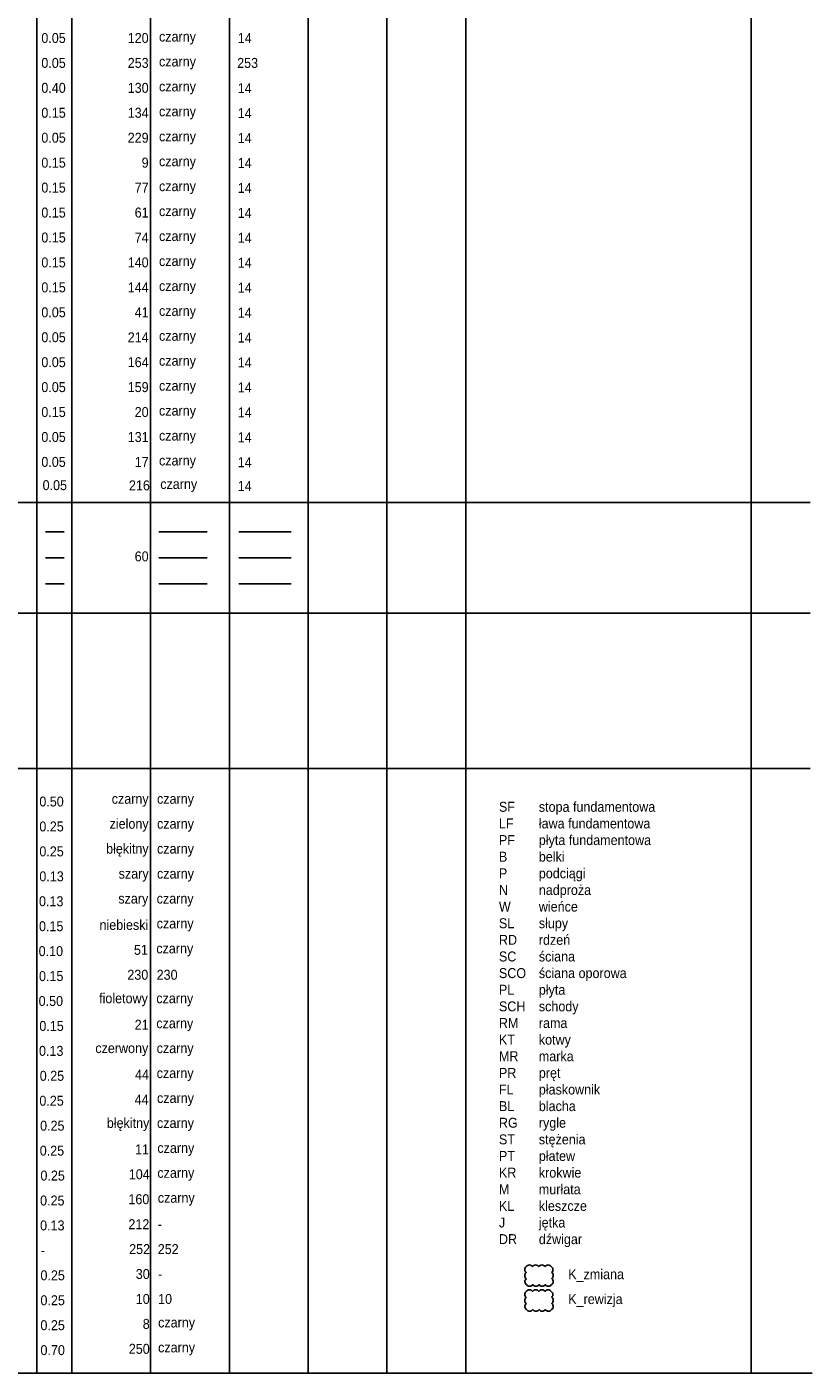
# Model space of a CAD drawing. Header units: metres. Extents: x 6502846 to 6512378, y 5892705 to 5896166.
# Tile 7 of 73: x 6503772 to 6503788, y 5894662 to 5894689. Entities that reach past the tile are written whole.
import ezdxf

# ---------------------------------------------------------------- set-up
doc = ezdxf.new("R2010")
doc.units = ezdxf.units.M
doc.header["$MEASUREMENT"] = 0
for name, pattern in [('ACAD_ISO03W100', [30, 12, -18]), ('DASHDOT', [1, 0.5, -0.25, 0, -0.25]), ('DIVIDE', [1.25, 0.5, -0.25, 0, -0.25, 0, -0.25]), ('HIDDEN', [0.375, 0.25, -0.125]), ('IZOL_PW-50', [16, 8, -8]), ('JIS_02_2.0', [3, 2, -1])]:
    doc.linetypes.add(name, pattern=pattern)
doc.layers.get('0').update_dxf_attribs({"color": 2})
for name, color, linetype in [('_tabelki_ramki', 7, 'Continuous'), ('A_balustrady', 164, 'Continuous'), ('A_blacharka', 159, 'Continuous'), ('A_hydranty', 20, 'Continuous'), ('A_izol_pwod', 120, 'IZOL_PW-50'), ('A_posadzki', 41, 'Continuous'), ('A_schody', 61, 'Continuous'), ('A_stolarka drzwiowa', 74, 'Continuous'), ('A_stolarka okienna', 140, 'Continuous'), ('A_stolarka świetliki', 144, 'Continuous'), ('A_sufity', 214, 'Continuous'), ('A_widok', 134, 'Continuous'), ('A_widok cienki', 229, 'Continuous'), ('A_widok powyżej_nieiwdok', 9, 'JIS_02_2.0'), ('A_widok powyżej_podciągi', 77, 'ACAD_ISO03W100'), ('A_widok_obrys elewacji', 130, 'Continuous'), ('A_wyposażenie_meble', 17, 'Continuous'), ('A_wyposażenie_sanitarne', 131, 'Continuous'), ('K_dim', 51, 'Continuous'), ('K_drewno', 44, 'Continuous'), ('K_drewno_nwid', 44, 'HIDDEN'), ('K_izolacja', 4, 'HIDDEN'), ('K_kresk', 8, 'Continuous'), ('K_nwid', 4, 'HIDDEN'), ('K_opis', 5, 'Continuous'), ('K_opis_konstr', 26, 'Continuous'), ('K_osie', 1, 'DASHDOT'), ('K_podkład', 252, 'Continuous'), ('K_przekroj', 6, 'Continuous'), ('K_rewizja', 10, 'Continuous'), ('K_tab_cn', 8, 'Continuous'), ('K_tab_gr', 250, 'Continuous'), ('K_uciecia', 21, 'DIVIDE'), ('K_wid', 3, 'Continuous'), ('K_zbr', 11, 'Continuous'), ('K_zbr1', 104, 'Continuous'), ('K_zbr2', 160, 'Continuous')]:
    doc.layers.add(name, color=color, linetype=linetype)
doc.layers.add('A_wentylacja', color=216, linetype='Continuous', lineweight=9)
doc.layers.add('A_wypełnienie', color=253, linetype='Continuous', lineweight=0)
for name, color, linetype, plot in [('K_zaznacz', 212, 'Continuous', False), ('K_zmiana', 30, 'Continuous', False), ('niedruk_uwagi', 60, 'Continuous', False)]:
    doc.layers.add(name, color=color, linetype=linetype, plot=plot)
doc.styles.add('ARCHENIKA_100_opisy', font='arial.ttf', dxfattribs={"width": 0.9, "height": 20})
doc.styles.add('JH', font='arial.ttf', dxfattribs={"width": 0.9})

msp = doc.modelspace()

# ---------------------------------------------------------------- linework, layer by layer
for points in [[(6503772.264, 5894716.048), (6503772.264, 5894661.65)], [(6503772.964, 5894716.048), (6503772.964, 5894661.65)], [(6503774.543, 5894716.048), (6503774.543, 5894661.65)], [(6503776.123, 5894716.048), (6503776.123, 5894661.65)], [(6503777.702, 5894716.048), (6503777.702, 5894661.65)], [(6503779.282, 5894716.048), (6503779.282, 5894661.65)], [(6503780.861, 5894716.048), (6503780.861, 5894661.65)], [(6503786.584, 5894715.949), (6503786.584, 5894661.65)], [(6503754.069, 5894679.108), (6503787.769, 5894679.108)], [(6503772.439, 5894678.519), (6503772.81, 5894678.519)], [(6503774.708, 5894678.519), (6503775.675, 5894678.519)], [(6503776.314, 5894678.519), (6503777.359, 5894678.519)], [(6503772.439, 5894677.996), (6503772.81, 5894677.996)], [(6503774.708, 5894677.996), (6503775.675, 5894677.996)], [(6503776.314, 5894677.996), (6503777.359, 5894677.996)], [(6503772.439, 5894677.473), (6503772.81, 5894677.473)], [(6503774.708, 5894677.473), (6503775.675, 5894677.473)], [(6503776.314, 5894677.473), (6503777.359, 5894677.473)], [(6503754.069, 5894676.889), (6503787.769, 5894676.889)], [(6503754.069, 5894673.77), (6503787.769, 5894673.77)], [(6503754.105, 5894661.65), (6503787.805, 5894661.65)]]:
    msp.add_lwpolyline(points)
at = {"layer": 'K_rewizja'}
msp.add_lwpolyline([(6503782.076, 5894663.286, -0.520567), (6503782.201, 5894663.286, -0.520567), (6503782.326, 5894663.286, -0.520567), (6503782.451, 5894663.286, -0.520567), (6503782.576, 5894663.286, -0.520567), (6503782.585, 5894663.17, -0.520567), (6503782.585, 5894663.045, -0.520567), (6503782.582, 5894662.923, -0.520567), (6503782.457, 5894662.923, -0.520567), (6503782.332, 5894662.923, -0.520567), (6503782.207, 5894662.923, -0.520567), (6503782.082, 5894662.923, -0.520567), (6503782.076, 5894663.042, -0.520567), (6503782.076, 5894663.167, -0.520567)], format="xyb", close=True, dxfattribs=at)
at = {"layer": 'K_zmiana'}
msp.add_lwpolyline([(6503782.076, 5894663.786, -0.520567), (6503782.201, 5894663.786, -0.520567), (6503782.326, 5894663.786, -0.520567), (6503782.451, 5894663.786, -0.520567), (6503782.576, 5894663.786, -0.520567), (6503782.585, 5894663.67, -0.520567), (6503782.585, 5894663.545, -0.520567), (6503782.582, 5894663.423, -0.520567), (6503782.457, 5894663.423, -0.520567), (6503782.332, 5894663.423, -0.520567), (6503782.207, 5894663.423, -0.520567), (6503782.082, 5894663.423, -0.520567), (6503782.076, 5894663.542, -0.520567), (6503782.076, 5894663.667, -0.520567)], format="xyb", close=True, dxfattribs=at)

# ---------------------------------------------------------------- texts
at = {"linetype": 'Continuous', "char_height": 0.2, "attachment_point": 4, "style": 'ARCHENIKA_100_opisy'}
for s, insert in [('\\pxql;0.05', (6503772.353, 5894688.418)), ('\\pxql;czarny', (6503774.712, 5894688.418)), ('\\pxql;0.05', (6503772.378, 5894679.452))]:
    msp.add_mtext_dynamic_manual_height_columns(s, width=0.57165, gutter_width=1, heights=[0], dxfattribs=dict(at, insert=insert))
at = {"color": 14, "linetype": 'Continuous', "char_height": 0.2, "attachment_point": 4, "style": 'ARCHENIKA_100_opisy'}
for insert in [(6503776.291, 5894688.418), (6503776.291, 5894687.413), (6503776.291, 5894686.913), (6503776.291, 5894686.413), (6503776.291, 5894685.913), (6503776.291, 5894685.413), (6503776.291, 5894684.913), (6503776.291, 5894684.413), (6503776.291, 5894683.913), (6503776.291, 5894683.413), (6503776.291, 5894682.913), (6503776.291, 5894682.413), (6503776.291, 5894681.913), (6503776.291, 5894681.413), (6503776.291, 5894680.913), (6503776.291, 5894680.413), (6503776.291, 5894679.913), (6503776.291, 5894679.437)]:
    msp.add_mtext_dynamic_manual_height_columns('\\pxql;14', width=0.57165, gutter_width=1, heights=[0], dxfattribs=dict(at, insert=insert))
at = {"char_height": 0.2, "style": 'ARCHENIKA_100_opisy'}
for s, insert, attachment_point in [('\\pxql;0.05', (6503772.353, 5894687.918), 4), ('\\pxql;czarny', (6503774.712, 5894687.918), 4), ('\\pxql;0.40', (6503772.353, 5894687.418), 4), ('\\pxql;czarny', (6503774.712, 5894687.418), 4), ('\\pxql;0.15', (6503772.353, 5894686.918), 4), ('\\pxql;czarny', (6503774.712, 5894686.918), 4), ('\\pxql;0.05', (6503772.353, 5894686.418), 4), ('\\pxql;czarny', (6503774.712, 5894686.418), 4), ('\\pxql;0.15', (6503772.353, 5894684.918), 4), ('\\pxql;czarny', (6503774.712, 5894684.918), 4), ('\\pxql;0.15', (6503772.353, 5894684.418), 4), ('\\pxql;czarny', (6503774.712, 5894684.418), 4), ('\\pxql;0.15', (6503772.353, 5894683.918), 4), ('\\pxql;czarny', (6503774.712, 5894683.918), 4), ('\\pxql;0.15', (6503772.353, 5894683.418), 4), ('\\pxql;czarny', (6503774.712, 5894683.418), 4), ('\\pxql;0.05', (6503772.353, 5894682.918), 4), ('\\pxql;czarny', (6503774.712, 5894682.918), 4), ('\\pxql;0.05', (6503772.353, 5894682.418), 4), ('\\pxql;czarny', (6503774.712, 5894682.418), 4), ('\\pxql;0.05', (6503772.353, 5894681.918), 4), ('\\pxql;czarny', (6503774.712, 5894681.918), 4), ('\\pxql;0.05', (6503772.353, 5894681.418), 4), ('\\pxql;czarny', (6503774.712, 5894681.418), 4), ('\\pxql;0.15', (6503772.353, 5894680.918), 4), ('\\pxql;czarny', (6503774.712, 5894680.918), 4), ('\\pxql;0.05', (6503772.353, 5894680.418), 4), ('\\pxql;czarny', (6503774.712, 5894680.418), 4), ('\\pxql;0.05', (6503772.353, 5894679.918), 4), ('\\pxql;czarny', (6503774.712, 5894679.918), 4), ('\\pxql;czarny', (6503774.737, 5894679.447), 4), ('\\pxql;0.50', (6503772.313, 5894673.109), 4), ('\\pxql;0.25', (6503772.313, 5894672.609), 4), ('\\pxql;0.25', (6503772.313, 5894672.109), 4), ('\\pxql;0.13', (6503772.313, 5894671.609), 4), ('\\pxql;0.13', (6503772.306, 5894671.109), 4), ('\\pxql;0.15', (6503772.306, 5894670.609), 4), ('\\pxql;0.10', (6503772.299, 5894670.109), 4), ('\\pxql;0.15', (6503772.306, 5894669.609), 4), ('\\pxql;0.50', (6503772.299, 5894669.109), 4), ('\\pxql;0.15', (6503772.313, 5894668.609), 4), ('\\pxql;0.13', (6503772.306, 5894668.109), 4), ('\\pxql;0.25', (6503772.321, 5894667.609), 4), ('\\pxql;0.25', (6503772.313, 5894667.109), 4), ('\\pxql;0.25', (6503772.328, 5894666.609), 4), ('\\pxql;0.25', (6503772.321, 5894666.109), 4), ('\\pxql;0.25', (6503772.335, 5894665.609), 4), ('\\pxql;0.25', (6503772.328, 5894665.109), 4), ('\\pxql;0.13', (6503772.614, 5894664.609), 5), ('\\pxql;-', (6503772.342, 5894664.109), 4), ('\\pxql;0.25', (6503772.335, 5894663.609), 4), ('\\pxql;0.25', (6503772.621, 5894663.109), 5), ('\\pxql;0.25', (6503772.335, 5894662.609), 4), ('\\pxql;0.70', (6503772.621, 5894662.109), 5)]:
    msp.add_mtext_dynamic_manual_height_columns(s, width=0.57165, gutter_width=1, heights=[0], dxfattribs=dict(at, insert=insert, attachment_point=attachment_point))
at = {"linetype": 'JIS_02_2.0', "char_height": 0.2, "attachment_point": 4, "style": 'ARCHENIKA_100_opisy'}
for s, insert in [('\\pxql;0.15', (6503772.353, 5894685.918)), ('\\pxql;czarny', (6503774.712, 5894685.918)), ('\\pxql;0.15', (6503772.353, 5894685.418)), ('\\pxql;czarny', (6503774.712, 5894685.418))]:
    msp.add_mtext_dynamic_manual_height_columns(s, width=0.57165, gutter_width=1, heights=[0], dxfattribs=dict(at, insert=insert))
at = {"layer": '_tabelki_ramki', "char_height": 0.2, "style": 'ARCHENIKA_100_opisy'}
for s, insert, attachment_point in [('\\pxqr;czarny', (6503774.504, 5894673.135), 6), ('\\pxql;czarny', (6503774.672, 5894673.135), 4), ('\\pxql;czarny', (6503774.672, 5894672.635), 4), ('\\pxql;czarny', (6503774.672, 5894672.135), 4), ('\\pxql;czarny', (6503774.672, 5894671.635), 4), ('\\pxql;czarny', (6503774.665, 5894671.135), 4), ('\\pxql;czarny', (6503774.665, 5894670.635), 4), ('\\pxql;czarny', (6503774.658, 5894670.135), 4), ('\\pxql;czarny', (6503774.658, 5894669.135), 4), ('\\pxql;czarny', (6503774.658, 5894668.635), 4), ('\\pxql;czarny', (6503774.665, 5894668.135), 4), ('\\pxql;czarny', (6503774.665, 5894667.635), 4), ('\\pxql;czarny', (6503774.672, 5894667.135), 4), ('\\pxql;czarny', (6503774.672, 5894666.635), 4), ('\\pxql;czarny', (6503774.679, 5894666.135), 4), ('\\pxql;czarny', (6503774.679, 5894665.635), 4), ('\\pxql;czarny', (6503774.687, 5894665.135), 4), ('\\pxql;-', (6503774.687, 5894664.635), 4), ('\\pxql;-', (6503774.694, 5894663.635), 4), ('\\pxql;czarny', (6503774.694, 5894662.635), 4), ('\\pxql;czarny', (6503774.694, 5894662.135), 4)]:
    msp.add_mtext_dynamic_manual_height_columns(s, width=0.57165, gutter_width=1, heights=[0], dxfattribs=dict(at, insert=insert, attachment_point=attachment_point))
at = {"layer": 'A_balustrady', "insert": (6503774.504, 5894681.918), "char_height": 0.2, "attachment_point": 6, "style": 'ARCHENIKA_100_opisy'}
msp.add_mtext_dynamic_manual_height_columns('\\pxqr;164', width=0.57165, gutter_width=1, heights=[0], dxfattribs=at)
at = {"layer": 'A_blacharka', "insert": (6503774.504, 5894681.418), "char_height": 0.2, "attachment_point": 6, "style": 'ARCHENIKA_100_opisy'}
msp.add_mtext_dynamic_manual_height_columns('\\pxqr;159', width=0.57165, gutter_width=1, heights=[0], dxfattribs=at)
at = {"layer": 'A_hydranty', "insert": (6503774.504, 5894680.918), "char_height": 0.2, "attachment_point": 6, "style": 'ARCHENIKA_100_opisy'}
msp.add_mtext_dynamic_manual_height_columns('\\pxqr;20', width=0.57165, gutter_width=1, heights=[0], dxfattribs=at)
at = {"layer": 'A_izol_pwod', "linetype": 'Continuous', "insert": (6503774.504, 5894688.418), "char_height": 0.2, "attachment_point": 6, "style": 'ARCHENIKA_100_opisy'}
msp.add_mtext_dynamic_manual_height_columns('\\pxqr;120', width=0.57165, gutter_width=1, heights=[0], dxfattribs=at)
at = {"layer": 'A_posadzki', "insert": (6503774.504, 5894682.918), "char_height": 0.2, "attachment_point": 6, "style": 'ARCHENIKA_100_opisy'}
msp.add_mtext_dynamic_manual_height_columns('\\pxqr;41', width=0.57165, gutter_width=1, heights=[0], dxfattribs=at)
at = {"layer": 'A_schody', "insert": (6503774.504, 5894684.918), "char_height": 0.2, "attachment_point": 6, "style": 'ARCHENIKA_100_opisy'}
msp.add_mtext_dynamic_manual_height_columns('\\pxqr;61', width=0.57165, gutter_width=1, heights=[0], dxfattribs=at)
at = {"layer": 'A_stolarka drzwiowa', "insert": (6503774.504, 5894684.418), "char_height": 0.2, "attachment_point": 6, "style": 'ARCHENIKA_100_opisy'}
msp.add_mtext_dynamic_manual_height_columns('\\pxqr;74', width=0.57165, gutter_width=1, heights=[0], dxfattribs=at)
at = {"layer": 'A_stolarka okienna', "insert": (6503774.504, 5894683.918), "char_height": 0.2, "attachment_point": 6, "style": 'ARCHENIKA_100_opisy'}
msp.add_mtext_dynamic_manual_height_columns('\\pxqr;140', width=0.57165, gutter_width=1, heights=[0], dxfattribs=at)
at = {"layer": 'A_stolarka świetliki', "insert": (6503774.504, 5894683.418), "char_height": 0.2, "attachment_point": 6, "style": 'ARCHENIKA_100_opisy'}
msp.add_mtext_dynamic_manual_height_columns('\\pxqr;144', width=0.57165, gutter_width=1, heights=[0], dxfattribs=at)
at = {"layer": 'A_sufity', "insert": (6503774.504, 5894682.418), "char_height": 0.2, "attachment_point": 6, "style": 'ARCHENIKA_100_opisy'}
msp.add_mtext_dynamic_manual_height_columns('\\pxqr;214', width=0.57165, gutter_width=1, heights=[0], dxfattribs=at)
at = {"layer": 'A_wentylacja', "insert": (6503774.529, 5894679.447), "char_height": 0.2, "attachment_point": 6, "style": 'ARCHENIKA_100_opisy'}
msp.add_mtext_dynamic_manual_height_columns('\\pxqr;216', width=0.57165, gutter_width=1, heights=[0], dxfattribs=at)
at = {"layer": 'A_widok', "insert": (6503774.504, 5894686.918), "char_height": 0.2, "attachment_point": 6, "style": 'ARCHENIKA_100_opisy'}
msp.add_mtext_dynamic_manual_height_columns('\\pxqr;134', width=0.57165, gutter_width=1, heights=[0], dxfattribs=at)
at = {"layer": 'A_widok cienki', "insert": (6503774.504, 5894686.418), "char_height": 0.2, "attachment_point": 6, "style": 'ARCHENIKA_100_opisy'}
msp.add_mtext_dynamic_manual_height_columns('\\pxqr;229', width=0.57165, gutter_width=1, heights=[0], dxfattribs=at)
at = {"layer": 'A_widok powyżej_nieiwdok', "linetype": 'JIS_02_2.0', "insert": (6503774.504, 5894685.918), "char_height": 0.2, "attachment_point": 6, "style": 'ARCHENIKA_100_opisy'}
msp.add_mtext_dynamic_manual_height_columns('\\pxqr;9', width=0.57165, gutter_width=1, heights=[0], dxfattribs=at)
at = {"layer": 'A_widok powyżej_podciągi', "linetype": 'JIS_02_2.0', "insert": (6503774.504, 5894685.418), "char_height": 0.2, "attachment_point": 6, "style": 'ARCHENIKA_100_opisy'}
msp.add_mtext_dynamic_manual_height_columns('\\pxqr;77', width=0.57165, gutter_width=1, heights=[0], dxfattribs=at)
at = {"layer": 'A_widok_obrys elewacji', "insert": (6503774.504, 5894687.418), "char_height": 0.2, "width": 0.57165, "attachment_point": 6, "style": 'ARCHENIKA_100_opisy'}
msp.add_mtext('130', dxfattribs=at)
at = {"layer": 'A_wypełnienie', "char_height": 0.2, "attachment_point": 6, "style": 'ARCHENIKA_100_opisy'}
for s, insert in [('\\pxqr;253', (6503774.504, 5894687.918)), ('\\pxql;253', (6503776.85, 5894687.918))]:
    msp.add_mtext_dynamic_manual_height_columns(s, width=0.57165, gutter_width=1, heights=[0], dxfattribs=dict(at, insert=insert))
at = {"layer": 'A_wyposażenie_meble', "insert": (6503774.504, 5894679.918), "char_height": 0.2, "attachment_point": 6, "style": 'ARCHENIKA_100_opisy'}
msp.add_mtext_dynamic_manual_height_columns('\\pxqr;17', width=0.57165, gutter_width=1, heights=[0], dxfattribs=at)
at = {"layer": 'A_wyposażenie_sanitarne', "insert": (6503774.504, 5894680.418), "char_height": 0.2, "attachment_point": 6, "style": 'ARCHENIKA_100_opisy'}
msp.add_mtext_dynamic_manual_height_columns('\\pxqr;131', width=0.57165, gutter_width=1, heights=[0], dxfattribs=at)
at = {"layer": 'K_dim', "insert": (6503774.489, 5894670.135), "char_height": 0.2, "attachment_point": 6, "style": 'ARCHENIKA_100_opisy'}
msp.add_mtext_dynamic_manual_height_columns('\\pxqr;51', width=0.57165, gutter_width=1, heights=[0], dxfattribs=at)
at = {"layer": 'K_drewno', "insert": (6503774.511, 5894667.635), "char_height": 0.2, "attachment_point": 6, "style": 'ARCHENIKA_100_opisy'}
msp.add_mtext_dynamic_manual_height_columns('\\pxqr;44', width=0.57165, gutter_width=1, heights=[0], dxfattribs=at)
at = {"layer": 'K_drewno_nwid', "insert": (6503774.504, 5894667.135), "char_height": 0.2, "attachment_point": 6, "style": 'ARCHENIKA_100_opisy'}
msp.add_mtext_dynamic_manual_height_columns('\\pxqr;44', width=0.57165, gutter_width=1, heights=[0], dxfattribs=at)
at = {"layer": 'K_izolacja', "insert": (6503774.518, 5894666.635), "char_height": 0.2, "width": 0.57165, "attachment_point": 6, "style": 'ARCHENIKA_100_opisy'}
msp.add_mtext('błękitny', dxfattribs=at)
at = {"layer": 'K_kresk', "char_height": 0.2, "attachment_point": 6, "style": 'ARCHENIKA_100_opisy'}
for insert in [(6503774.504, 5894671.635), (6503774.497, 5894671.135)]:
    msp.add_mtext_dynamic_manual_height_columns('\\pxqr;szary', width=0.57165, gutter_width=1, heights=[0], dxfattribs=dict(at, insert=insert))
at = {"layer": 'K_nwid', "ltscale": 100, "insert": (6503774.504, 5894672.135), "char_height": 0.2, "width": 0.57165, "attachment_point": 6, "style": 'ARCHENIKA_100_opisy'}
msp.add_mtext('błękitny', dxfattribs=at)
at = {"layer": 'K_opis', "insert": (6503781.527, 5894673.104), "char_height": 0.2, "width": 52.56606, "attachment_point": 1, "style": 'JH'}
msp.add_mtext('SF^Istopa fundamentowa\\PLF^Iława fundamentowa\\PPF^Ipłyta fundamentowa\\PB^Ibelki\\PP^Ipodciągi\\PN^Inadproża\\PW^Iwieńce\\PSL^Isłupy\\PRD^Irdzeń\\PSC^Iściana\\PSCO^Iściana oporowa\\PPL^Ipłyta\\PSCH^Ischody\\PRM^Irama\\PKT^Ikotwy\\PMR^Imarka\\PPR^Ipręt\\PFL^Ipłaskownik\\PBL^Iblacha\\PRG^Irygle\\PST^Istężenia\\PPT^Ipłatew\\PKR^Ikrokwie\\PM^Imurłata\\PKL^Ikleszcze\\PJ^Ijętka\\PDR^Idźwigar', dxfattribs=at)
at = {"layer": 'K_opis', "insert": (6503774.497, 5894670.635), "char_height": 0.2, "attachment_point": 6, "style": 'ARCHENIKA_100_opisy'}
msp.add_mtext_dynamic_manual_height_columns('\\pxqr;niebieski', width=0.57165, gutter_width=1, heights=[0], dxfattribs=at)
at = {"layer": 'K_opis_konstr', "char_height": 0.2, "style": 'ARCHENIKA_100_opisy'}
for s, insert, attachment_point in [('\\pxqr;230', (6503774.497, 5894669.635), 6), ('\\pxql;230', (6503774.665, 5894669.635), 4)]:
    msp.add_mtext_dynamic_manual_height_columns(s, width=0.57165, gutter_width=1, heights=[0], dxfattribs=dict(at, insert=insert, attachment_point=attachment_point))
at = {"layer": 'K_osie', "insert": (6503774.497, 5894668.135), "char_height": 0.2, "attachment_point": 6, "style": 'ARCHENIKA_100_opisy'}
msp.add_mtext_dynamic_manual_height_columns('\\pxqr;czerwony', width=0.57165, gutter_width=1, heights=[0], dxfattribs=at)
at = {"layer": 'K_podkład', "char_height": 0.2, "style": 'ARCHENIKA_100_opisy'}
for s, insert, attachment_point in [('\\pxqr;252', (6503774.533, 5894664.135), 6), ('\\pxql;252', (6503774.687, 5894664.135), 4)]:
    msp.add_mtext_dynamic_manual_height_columns(s, width=0.57165, gutter_width=1, heights=[0], dxfattribs=dict(at, insert=insert, attachment_point=attachment_point))
at = {"layer": 'K_przekroj', "insert": (6503774.489, 5894669.135), "char_height": 0.2, "attachment_point": 6, "style": 'ARCHENIKA_100_opisy'}
msp.add_mtext_dynamic_manual_height_columns('\\pxqr;fioletowy', width=0.57165, gutter_width=1, heights=[0], dxfattribs=at)
at = {"layer": 'K_rewizja', "char_height": 0.2, "style": 'ARCHENIKA_100_opisy'}
for s, insert, attachment_point in [('\\pxqr;10', (6503774.526, 5894663.135), 6), ('\\pxql;10', (6503774.694, 5894663.135), 4)]:
    msp.add_mtext_dynamic_manual_height_columns(s, width=0.57165, gutter_width=1, heights=[0], dxfattribs=dict(at, insert=insert, attachment_point=attachment_point))
at = {"layer": 'K_rewizja', "insert": (6503782.917, 5894663.104), "char_height": 0.2, "width": 3.46284, "attachment_point": 4, "style": 'ARCHENIKA_100_opisy'}
msp.add_mtext('K_rewizja', dxfattribs=at)
at = {"layer": 'K_tab_cn', "insert": (6503774.526, 5894662.635), "char_height": 0.2, "attachment_point": 6, "style": 'ARCHENIKA_100_opisy'}
msp.add_mtext_dynamic_manual_height_columns('\\pxqr;8', width=0.57165, gutter_width=1, heights=[0], dxfattribs=at)
at = {"layer": 'K_tab_gr', "insert": (6503774.526, 5894662.135), "char_height": 0.2, "attachment_point": 6, "style": 'ARCHENIKA_100_opisy'}
msp.add_mtext_dynamic_manual_height_columns('\\pxqr;250', width=0.57165, gutter_width=1, heights=[0], dxfattribs=at)
at = {"layer": 'K_uciecia', "ltscale": 100, "insert": (6503774.504, 5894668.635), "char_height": 0.2, "attachment_point": 6, "style": 'ARCHENIKA_100_opisy'}
msp.add_mtext_dynamic_manual_height_columns('\\pxqr;21', width=0.57165, gutter_width=1, heights=[0], dxfattribs=at)
at = {"layer": 'K_wid', "insert": (6503774.504, 5894672.635), "char_height": 0.2, "attachment_point": 6, "style": 'ARCHENIKA_100_opisy'}
msp.add_mtext_dynamic_manual_height_columns('\\pxqr;zielony', width=0.57165, gutter_width=1, heights=[0], dxfattribs=at)
at = {"layer": 'K_zaznacz', "insert": (6503774.518, 5894664.635), "char_height": 0.2, "attachment_point": 6, "style": 'ARCHENIKA_100_opisy'}
msp.add_mtext_dynamic_manual_height_columns('\\pxqr;212', width=0.57165, gutter_width=1, heights=[0], dxfattribs=at)
at = {"layer": 'K_zbr', "insert": (6503774.511, 5894666.135), "char_height": 0.2, "attachment_point": 6, "style": 'ARCHENIKA_100_opisy'}
msp.add_mtext_dynamic_manual_height_columns('\\pxqr;11', width=0.57165, gutter_width=1, heights=[0], dxfattribs=at)
at = {"layer": 'K_zbr1', "insert": (6503774.526, 5894665.635), "char_height": 0.2, "attachment_point": 6, "style": 'ARCHENIKA_100_opisy'}
msp.add_mtext_dynamic_manual_height_columns('\\pxqr;104', width=0.57165, gutter_width=1, heights=[0], dxfattribs=at)
at = {"layer": 'K_zbr2', "insert": (6503774.518, 5894665.135), "char_height": 0.2, "attachment_point": 6, "style": 'ARCHENIKA_100_opisy'}
msp.add_mtext_dynamic_manual_height_columns('\\pxqr;160', width=0.57165, gutter_width=1, heights=[0], dxfattribs=at)
at = {"layer": 'K_zmiana', "insert": (6503774.526, 5894663.635), "char_height": 0.2, "attachment_point": 6, "style": 'ARCHENIKA_100_opisy'}
msp.add_mtext_dynamic_manual_height_columns('\\pxqr;30', width=0.57165, gutter_width=1, heights=[0], dxfattribs=at)
at = {"layer": 'K_zmiana', "insert": (6503782.917, 5894663.604), "char_height": 0.2, "width": 3.46284, "attachment_point": 4, "style": 'ARCHENIKA_100_opisy'}
msp.add_mtext('K_zmiana', dxfattribs=at)
at = {"layer": 'niedruk_uwagi', "insert": (6503774.504, 5894678.024), "char_height": 0.2, "attachment_point": 6, "style": 'ARCHENIKA_100_opisy'}
msp.add_mtext_dynamic_manual_height_columns('\\pxqr;60', width=0.57165, gutter_width=1, heights=[0], dxfattribs=at)

doc.saveas('drawing.dxf')
